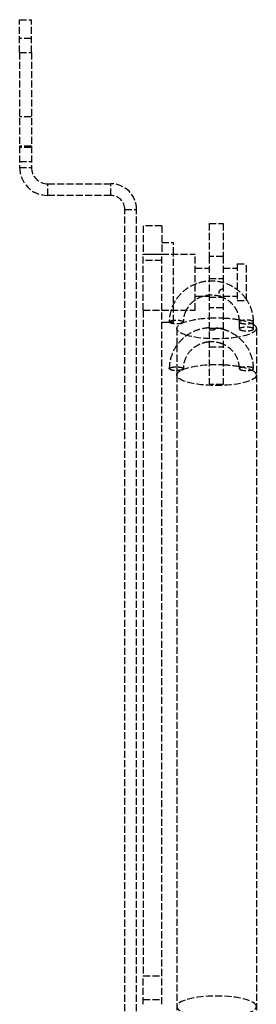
# Model space of a CAD drawing. Header units: millimetres. Extents: x -205 to 205, y 0 to 637.
# Tile 67 of 82: x -205 to -154, y 427 to 637. Entities that reach past the tile are written whole.
import ezdxf

# ---------------------------------------------------------------- set-up
doc = ezdxf.new("R2010")
doc.units = ezdxf.units.MM
doc.header["$LTSCALE"] = 10
doc.linetypes.add('ALLCAD_Strich', pattern=[0.2, 0.15, -0.05])
doc.layers.add('BESCH_KONT_sich_schn_grun_2d', color=10, linetype='Continuous')

msp = doc.modelspace()

# ---------------------------------------------------------------- linework, layer by layer
at = {"layer": 'BESCH_KONT_sich_schn_grun_2d', "linetype": 'ALLCAD_Strich'}
for p, q in [((-205, 637.42), (-202.5, 637.42)), ((-205, 630.42), (-205, 637.42)), ((-202.5, 630.42), (-202.5, 637.42)), ((-202.5, 633.42), (-205, 633.42)), ((-205, 630.42), (-202.5, 630.42)), ((-205, 630.42), (-205, 605.92)), ((-202.5, 630.42), (-202.5, 605.92)), ((-202.5, 616.67), (-205, 616.67)), ((-202.5, 610.42), (-205, 610.42)), ((-202.5, 610.17), (-205, 610.17)), ((-205, 607.17), (-202.5, 607.17)), ((-205, 605.92), (-202.5, 605.92)), ((-199, 599.92), (-199, 602.42)), ((-199, 602.42), (-185.5, 602.42)), ((-185.5, 599.92), (-185.5, 602.42)), ((-185.5, 599.92), (-199, 599.92)), ((-182.5, 596.92), (-180, 596.92)), ((-182.5, 405.92), (-182.5, 596.92)), ((-180, 405.92), (-180, 596.92)), ((-174.6, 593.43), (-178.6, 593.43)), ((-178.6, 593.43), (-178.6, 587.42)), ((-174.6, 593.43), (-174.6, 587.42)), ((-164.5, 593.92), (-161.5, 593.92)), ((-164.5, 593.92), (-164.5, 586.92)), ((-161.5, 593.92), (-161.5, 586.92)), ((-174.6, 589.92), (-172.1, 589.92)), ((-172.1, 587.42), (-172.1, 589.92)), ((-178.6, 587.42), (-167.5, 587.42)), ((-178.6, 587.26), (-178.6, 587.42)), ((-174.6, 587.36), (-178.6, 587.36)), ((-178.6, 575.42), (-178.6, 587.26)), ((-174.6, 587.42), (-174.6, 587.36)), ((-174.6, 575.42), (-174.6, 587.36)), ((-172.1, 572.92), (-172.1, 587.42)), ((-167.5, 575.42), (-167.5, 587.42)), ((-161.5, 586.92), (-164.5, 586.92)), ((-164.5, 586.92), (-164.5, 559.6)), ((-161.5, 586.92), (-161.5, 559.6)), ((-174.6, 586.05), (-178.6, 586.05)), ((-167.5, 584.42), (-164.5, 584.42)), ((-161.5, 584.42), (-158.5, 584.42)), ((-158.5, 585.32), (-156.5, 585.32)), ((-158.5, 585.32), (-158.5, 577.52)), ((-156.5, 577.52), (-156.5, 585.32)), ((-164.5, 582.21), (-161.5, 582.21)), ((-167.5, 578.42), (-164.5, 578.42)), ((-164.5, 578.21), (-161.5, 578.21)), ((-161.5, 578.42), (-158.5, 578.42)), ((-161.5, 575.92), (-164.5, 575.92)), ((-158.5, 577.52), (-156.5, 577.52)), ((-178.6, 575.42), (-167.5, 575.42)), ((-178.6, 575.42), (-178.6, 433.43)), ((-174.6, 433.43), (-174.6, 575.42)), ((-174.6, 572.92), (-173, 572.92)), ((-173, 572.92), (-172.1, 572.92)), ((-171.38, 571.57), (-171.38, 567.96)), ((-163.11, 571.64), (-161.5, 571.64)), ((-158, 571.43), (-158, 572.93)), ((-155, 571.43), (-155, 572.93)), ((-154.38, 571.57), (-154.38, 561.61)), ((-171.38, 567.96), (-171.38, 562.57)), ((-164.5, 567.64), (-161.5, 567.64)), ((-171.38, 562.57), (-171.38, 561.61)), ((-171.38, 561.61), (-171.38, 418.13)), ((-154.38, 561.61), (-154.38, 415.95)), ((-161.5, 559.6), (-164.5, 559.6)), ((-178.6, 433.43), (-174.6, 433.43)), ((-178.6, 427.36), (-178.6, 433.43)), ((-174.6, 427.36), (-174.6, 433.43)), ((-178.6, 428.42), (-174.6, 428.42))]:
    msp.add_line(p, q, dxfattribs=at)
for centre, radius, start, end in [((-199, 605.92), 6, 180, 270), ((-199, 605.92), 3.5, 180, 270), ((-185.5, 596.92), 5.5, 0, 90), ((-185.5, 596.92), 3, 0, 90)]:
    msp.add_arc(centre, radius, start, end, dxfattribs=at)
at = {"layer": 'BESCH_KONT_sich_schn_grun_2d', "linetype": 'ALLCAD_Strich', "extrusion": (0, 0, -1)}
for centre, major_axis, start_param, end_param in [((-162.88, 571.57), (-8.5, 0), -0.730375, 1.379363), ((-162.88, 571.57), (8.5, 0), -1.76223, -1.407396), ((-162.88, 571.57), (8.5, 0), -1.407396, -0.961971), ((-171.5, 572.93), (-1.5, 0), 0, 3.141593), ((-171.5, 572.93), (1.5, 0), 0, 3.141593), ((-162.88, 571.57), (8.5, 0), 0, 0.996636), ((-162.88, 571.57), (8.5, 0), -0.961971, -0.383447), ((-162.88, 571.57), (8.5, 0), -0.383447, 0), ((-162.88, 571.57), (-8.5, 0), -2.144956, -0.730375), ((-171.5, 562.96), (-1.5, 0), 0, 3.141593), ((-162.88, 561.61), (8.5, 0), 0, 4.520955), ((-162.88, 561.61), (8.5, 0), -1.76223, -1.407396), ((-162.88, 561.61), (8.5, 0), -1.407396, -0.961971), ((-162.88, 561.61), (8.5, 0), -0.961971, -0.50102), ((-171.5, 562.96), (1.5, 0), 0, 3.141593), ((-162.88, 561.61), (8.5, 0), -0.50102, 0), ((-162.88, 426.88), (-8.5, 0), -3.141592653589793, 3.141592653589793)]:
    msp.add_ellipse(centre, major_axis=major_axis, ratio=0.263643, start_param=start_param, end_param=end_param, dxfattribs=at)
at = {"layer": 'BESCH_KONT_sich_schn_grun_2d', "linetype": 'ALLCAD_Strich'}
for centre, major_axis in [((-156.5, 572.93), (1.5, 0)), ((-156.5, 572.93), (-1.5, 0)), ((-156.5, 571.43), (1.5, 0)), ((-156.5, 571.43), (-1.5, 0)), ((-156.5, 562.96), (1.5, 0)), ((-156.5, 562.96), (-1.5, 0))]:
    msp.add_ellipse(centre, major_axis=major_axis, ratio=0.263643, start_param=0, end_param=3.141593, dxfattribs=at)
for points, knots in [([(-156.5, 577.76), (-156.58, 577.88), (-156.67, 578), (-157.33, 578.87), (-158.03, 579.52), (-159.59, 580.6), (-160.46, 581.01), (-162.3, 581.56), (-163.27, 581.68), (-165.2, 581.63), (-166.16, 581.46), (-167.97, 580.82), (-168.82, 580.36), (-170.34, 579.2), (-171, 578.5), (-172, 577.01), (-172.38, 576.23), (-172.63, 575.42)], [6.866064, 6.866064, 6.866064, 6.866064, 6.916748, 6.916748, 7.235845, 7.235845, 7.557116, 7.557116, 7.879965, 7.879965, 8.203319, 8.203319, 8.525976, 8.525976, 8.846904, 8.846904, 9.136848, 9.136848, 9.136848, 9.136848]), ([(-161.5, 579.96), (-161.62, 579.94), (-161.73, 579.92), (-161.95, 579.84), (-162.07, 579.78), (-162.23, 579.64), (-162.29, 579.58), (-162.37, 579.43), (-162.39, 579.36), (-162.42, 579.19), (-162.41, 579.09), (-162.38, 578.88), (-162.33, 578.76), (-162.19, 578.51), (-162.08, 578.4), (-161.82, 578.26), (-161.67, 578.22), (-161.5, 578.21)], [0.3958132, 0.3958132, 0.3958132, 0.3958132, 0.4267867, 0.4267867, 0.4641373, 0.4641373, 0.4903552, 0.4903552, 0.5145505, 0.5145505, 0.5462019, 0.5462019, 0.5906843, 0.5906843, 0.6449867, 0.6449867, 0.6959181, 0.6959181, 0.6959181, 0.6959181]), ([(-165.72, 578.42), (-166.28, 578.26), (-166.82, 578.02), (-167.37, 577.67), (-167.44, 577.63), (-167.5, 577.58)], [1.8586467, 1.8586467, 1.8586467, 1.8586467, 2.1504261, 2.1504261, 2.1893627, 2.1893627, 2.1893627, 2.1893627]), ([(-161.84, 578.28), (-162.43, 578.5), (-163.07, 578.62), (-164.33, 578.68), (-164.97, 578.62), (-165.63, 578.45), (-165.67, 578.43), (-165.72, 578.42)], [1.2059041, 1.2059041, 1.2059041, 1.2059041, 1.5213382, 1.5213382, 1.8355696, 1.8355696, 1.8586467, 1.8586467, 1.8586467, 1.8586467]), ([(-158, 572.93), (-158, 573.36), (-158.05, 573.79), (-158.26, 574.64), (-158.41, 575.05), (-158.81, 575.83), (-159.05, 576.2), (-159.63, 576.88), (-159.96, 577.19), (-160.69, 577.73), (-161.08, 577.96), (-161.5, 578.14)], [0, 0, 0, 0, 0.228877, 0.228877, 0.457754, 0.457754, 0.686631, 0.686631, 0.915508, 0.915508, 1.144384, 1.144384, 1.144384, 1.144384]), ([(-155, 572.93), (-155, 573.85), (-155.15, 574.78), (-155.7, 576.4), (-156.06, 577.11), (-156.5, 577.76)], [6.2831853, 6.2831853, 6.2831853, 6.2831853, 6.599578, 6.599578, 6.8660638, 6.8660638, 6.8660638, 6.8660638]), ([(-167.5, 577.58), (-167.95, 577.27), (-168.36, 576.9), (-168.98, 576.16), (-169.21, 575.8), (-169.4, 575.42)], [2.1893627, 2.1893627, 2.1893627, 2.1893627, 2.4676735, 2.4676735, 2.6878007, 2.6878007, 2.6878007, 2.6878007]), ([(-172.63, 575.42), (-172.65, 575.34), (-172.67, 575.26), (-172.9, 574.45), (-173, 573.69), (-173, 572.93)], [9.1368479, 9.1368479, 9.1368479, 9.1368479, 9.1656175, 9.1656175, 9.424778, 9.424778, 9.424778, 9.424778]), ([(-169.4, 575.42), (-169.49, 575.25), (-169.57, 575.07), (-169.86, 574.31), (-169.98, 573.7), (-170, 573.03), (-170, 572.98), (-170, 572.93)], [2.6878007, 2.6878007, 2.6878007, 2.6878007, 2.7886855, 2.7886855, 3.1135938, 3.1135938, 3.1415927, 3.1415927, 3.1415927, 3.1415927]), ([(-164.5, 571.68), (-165.4, 571.63), (-166.3, 571.45), (-167.99, 570.84), (-168.79, 570.41), (-170.23, 569.33), (-170.86, 568.68), (-171.9, 567.23), (-172.31, 566.43), (-172.86, 564.73), (-173, 563.85), (-173, 562.96)], [1.62671, 1.62671, 1.62671, 1.62671, 1.929686, 1.929686, 2.232663, 2.232663, 2.535639, 2.535639, 2.838616, 2.838616, 3.141593, 3.141593, 3.141593, 3.141593]), ([(-164.5, 571.63), (-164.43, 571.63), (-164.36, 571.63), (-164.23, 571.62), (-164.18, 571.62), (-164.09, 571.62), (-164.05, 571.62), (-163.98, 571.62), (-163.94, 571.62), (-163.86, 571.62), (-163.81, 571.62), (-163.67, 571.62), (-163.58, 571.63), (-163.36, 571.64), (-163.24, 571.64), (-163.07, 571.65), (-163.01, 571.64), (-162.92, 571.63), (-162.9, 571.61), (-162.88, 571.57), (-162.88, 571.55), (-162.93, 571.49), (-162.97, 571.45), (-163.09, 571.37), (-163.18, 571.33), (-163.4, 571.25), (-163.53, 571.22), (-163.73, 571.2), (-163.79, 571.19), (-163.89, 571.19), (-163.93, 571.18), (-164, 571.18), (-164.03, 571.18), (-164.11, 571.19), (-164.15, 571.19), (-164.27, 571.2), (-164.35, 571.21), (-164.45, 571.22), (-164.47, 571.23), (-164.5, 571.23)], [0.1030895, 0.1030895, 0.1030895, 0.1030895, 0.1230854, 0.1230854, 0.1373164, 0.1373164, 0.1472982, 0.1472982, 0.1569684, 0.1569684, 0.1697729, 0.1697729, 0.1948938, 0.1948938, 0.2356817, 0.2356817, 0.2666641, 0.2666641, 0.2949783, 0.2949783, 0.3236706, 0.3236706, 0.3544999, 0.3544999, 0.3892928, 0.3892928, 0.4285834, 0.4285834, 0.4458137, 0.4458137, 0.456947, 0.456947, 0.4670258, 0.4670258, 0.479436, 0.479436, 0.5014628, 0.5014628, 0.5096241, 0.5096241, 0.5096241, 0.5096241]), ([(-155, 562.96), (-155, 563.81), (-155.13, 564.67), (-155.64, 566.3), (-156.02, 567.08), (-156.99, 568.5), (-157.58, 569.14), (-158.93, 570.22), (-159.68, 570.67), (-160.81, 571.14), (-161.15, 571.25), (-161.5, 571.35)], [0, 0, 0, 0, 0.291731, 0.291731, 0.583463, 0.583463, 0.875194, 0.875194, 1.166925, 1.166925, 1.287729, 1.287729, 1.287729, 1.287729]), ([(-164.5, 568.67), (-165.04, 568.63), (-165.56, 568.52), (-166.66, 568.13), (-167.22, 567.83), (-168.22, 567.08), (-168.66, 566.63), (-169.36, 565.61), (-169.63, 565.04), (-169.93, 563.97), (-170, 563.46), (-170, 562.96)], [1.653498, 1.653498, 1.653498, 1.653498, 1.919895, 1.919895, 2.235227, 2.235227, 2.553381, 2.553381, 2.875503, 2.875503, 3.141593, 3.141593, 3.141593, 3.141593]), ([(-161.5, 568.17), (-161.77, 568.29), (-162.04, 568.39), (-162.94, 568.64), (-163.58, 568.71), (-164.31, 568.69), (-164.4, 568.68), (-164.5, 568.67)], [1.1443844, 1.1443844, 1.1443844, 1.1443844, 1.2907424, 1.2907424, 1.6056755, 1.6056755, 1.653498, 1.653498, 1.653498, 1.653498]), ([(-158, 562.96), (-158, 563.58), (-158.11, 564.2), (-158.52, 565.37), (-158.82, 565.92), (-159.6, 566.91), (-160.07, 567.34), (-160.89, 567.87), (-161.19, 568.04), (-161.5, 568.17)], [0, 0, 0, 0, 0.32685, 0.32685, 0.652016, 0.652016, 0.973312, 0.973312, 1.144384, 1.144384, 1.144384, 1.144384])]:
    msp.add_open_spline(points, degree=3, knots=knots, dxfattribs=at)
msp.add_open_spline([(-161.5, 571.35), (-161.99, 571.49), (-162.49, 571.59), (-163, 571.64)], degree=3, dxfattribs=at)

doc.saveas('drawing.dxf')
